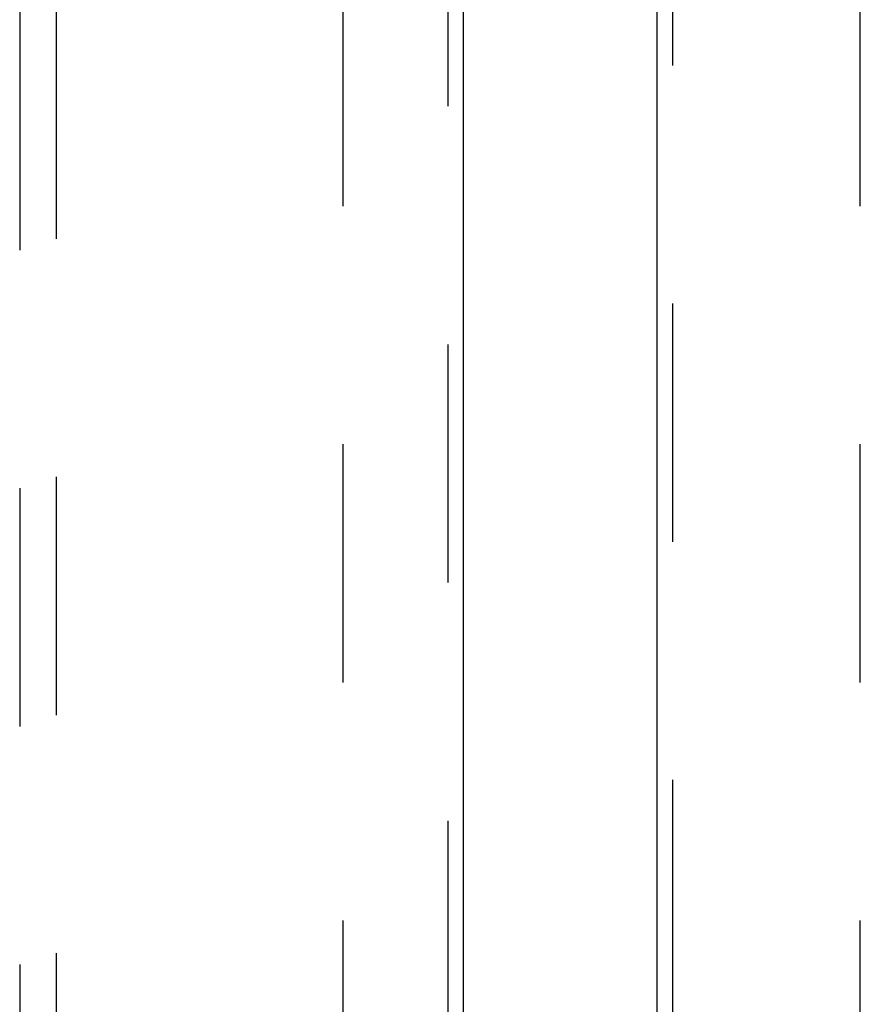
# Model space of a CAD drawing. Header units: inches. Extents: x 0 to 293, y 0 to 190.
# Tile 50 of 65: x 97.74 to 103.43, y 100.2 to 106.86. Entities that reach past the tile are written whole.
import ezdxf

# ---------------------------------------------------------------- set-up
doc = ezdxf.new("R2010")
doc.units = ezdxf.units.IN
doc.header["$LTSCALE"] = 16.12069
doc.header["$MEASUREMENT"] = 0
doc.linetypes.add('HIDDEN', pattern=[0.2, 0.1, -0.1])
for name, color, linetype in [('DEFAULT_2', 8, 'HIDDEN'), ('LEFTHAND_DOOR_ASSEMBLY', 7, 'CONTINUOUS'), ('RIGHTHAND_DOOR_ASSEMBLY', 7, 'CONTINUOUS')]:
    doc.layers.add(name, color=color, linetype=linetype)

msp = doc.modelspace()

# ---------------------------------------------------------------- linework, layer by layer
at = {"layer": 'DEFAULT_2', "color": 8, "linetype": 'HIDDEN'}
for p, q in [((99.9313, 57.241), (99.9313, 136.283)), ((103.4313, 57.241), (103.4313, 136.283))]:
    msp.add_line(p, q, dxfattribs=at)
at = {"layer": 'LEFTHAND_DOOR_ASSEMBLY', "color": 8, "linetype": 'HIDDEN'}
for p, q in [((100.6398, 136.908), (100.6398, 56.616)), ((97.7438, 135.9345), (97.7438, 98.9328)), ((97.9938, 98.9328), (97.9938, 135.9345))]:
    msp.add_line(p, q, dxfattribs=at)
at = {"layer": 'LEFTHAND_DOOR_ASSEMBLY', "color": 3, "linetype": 'Continuous'}
msp.add_line((100.7438, 136.908), (100.7438, 56.616), dxfattribs=at)
at = {"layer": 'RIGHTHAND_DOOR_ASSEMBLY', "color": 8, "linetype": 'HIDDEN'}
msp.add_line((102.1603, 108.167), (102.1603, 85.357), dxfattribs=at)
at = {"layer": 'RIGHTHAND_DOOR_ASSEMBLY', "color": 3, "linetype": 'Continuous'}
msp.add_line((102.0563, 85.512), (102.0563, 108.012), dxfattribs=at)

doc.saveas('drawing.dxf')
